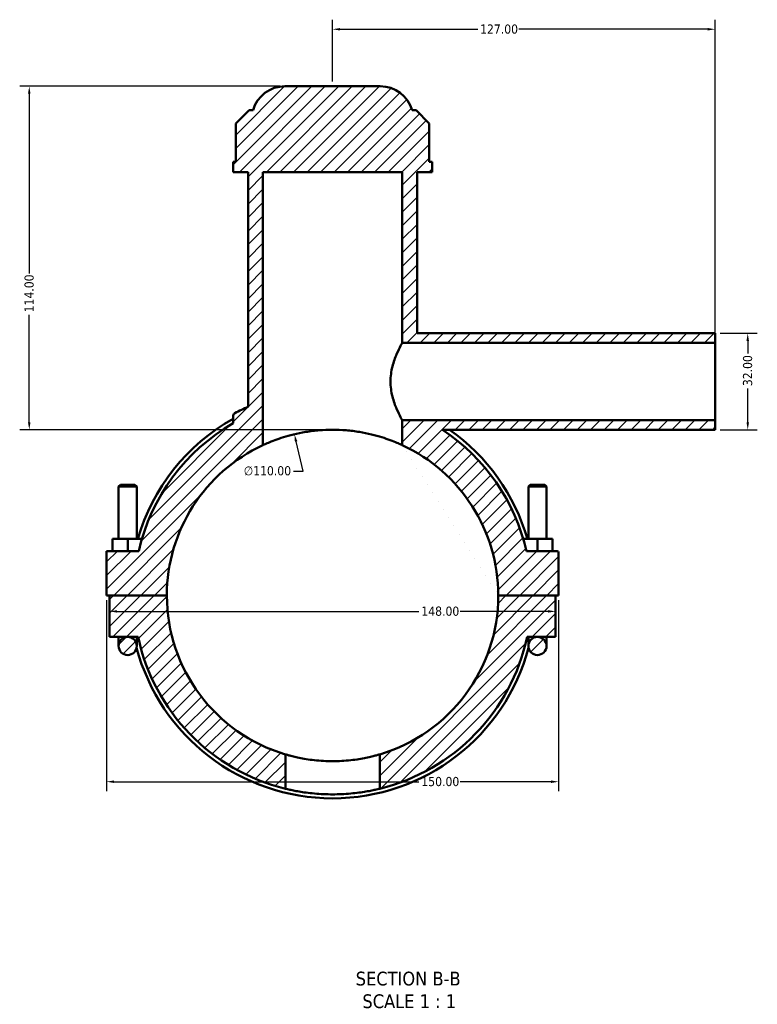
# Model space of a CAD drawing. Header units: millimetres. Extents: x 0 to 898, y -421 to 962.
# Tile 1 of 6: x 285 to 529, y -421 to -95. Entities that reach past the tile are written whole.
import ezdxf

# ---------------------------------------------------------------- set-up
doc = ezdxf.new("R2010")
doc.units = ezdxf.units.MM
for name, color, linetype, lineweight in [('Dimension (ANSI)', 7, 'Continuous', 25), ('Hatch (ANSI)', 7, 'Continuous', 18), ('Symbol (ANSI)', 7, 'Continuous', 25), ('Visible (ANSI)', 7, 'Continuous', 50)]:
    doc.layers.add(name, color=color, linetype=linetype, lineweight=lineweight)
doc.styles.add('Label Text (ANSI)', font='tahoma.ttf')
doc.styles.add('Note Text (ANSI)', font='tahoma.ttf')
doc.dimstyles.new('Default - mm (ANSI)', dxfattribs={"dimtxt": 3.048, "dimasz": 2.5, "dimexe": 3.175, "dimexo": 1.6002, "dimgap": 0.8, "dimtad": 0, "dimtoh": 1, "dimrnd": 1e-08, "dimzin": 4, "dimdsep": 46, "dimtxsty": 'Note Text (ANSI)', "dimcen": 0.09, "dimdle": 10, "dimclrd": 256, "dimclre": 256, "dimclrt": 230, "dimadec": 1, "dimazin": 1, "dimtfac": 1, "dimtofl": 0, "dimtmove": 0, "dimatfit": 3, "dimfxl": 1, "dimtolj": 1, "dimtzin": 4, "dimlwd": -1, "dimlwe": -1, "dimarcsym": 0})

# ---------------------------------------------------------------- blocks, each defined once
blk = doc.blocks.new('*D7')
at = {"layer": 'Defpoints', "color": 0, "transparency": 16777216}
for p in [(375.85, -232.28), (401.21, -339.32)]:
    blk.add_point(p, dxfattribs=at)
at = {"layer": 'Dimension (ANSI)', "transparency": 16777216}
for p, q in [((378.75, -244.52), (376.43, -234.72)), ((375.53, -244.52), (378.75, -244.52))]:
    blk.add_line(p, q, dxfattribs=at)
blk.add_solid([(376.84, -234.62), (376.02, -234.81), (375.85, -232.28)], dxfattribs=at)
at = {"layer": 'Dimension (ANSI)', "color": 230, "true_color": 0xff0080, "transparency": 16777216, "insert": (359.05, -242.88), "char_height": 3.048, "attachment_point": 1, "style": 'Note Text (ANSI)'}
blk.add_mtext('\\A1;∅110.00', dxfattribs=at)
blk = doc.blocks.new('*D9')
at = {"layer": 'Defpoints', "color": 0, "transparency": 16777216}
for p in [(372.71, -116.8), (287.87, -230.8), (388.53, -230.8)]:
    blk.add_point(p, dxfattribs=at)
at = {"layer": 'Dimension (ANSI)', "transparency": 16777216}
for p, q in [((371.11, -116.8), (284.69, -116.8)), ((287.87, -119.3), (287.87, -178.96)), ((287.87, -228.3), (287.87, -192.64)), ((386.93, -230.8), (284.69, -230.8))]:
    blk.add_line(p, q, dxfattribs=at)
for points in [[(287.45, -119.3), (288.28, -119.3), (287.87, -116.8)], [(287.45, -228.3), (288.28, -228.3), (287.87, -230.8)]]:
    blk.add_solid(points, dxfattribs=at)
at = {"layer": 'Dimension (ANSI)', "color": 230, "true_color": 0xff0080, "transparency": 16777216, "insert": (286.28, -191.84), "char_height": 3.048, "attachment_point": 1, "rotation": 90, "style": 'Note Text (ANSI)'}
blk.add_mtext('\\A1;114.00', dxfattribs=at)
blk = doc.blocks.new('*D10')
at = {"layer": 'Defpoints', "color": 0, "transparency": 16777216}
for p in [(515.53, -198.8), (515.53, -230.8), (526.31, -230.8)]:
    blk.add_point(p, dxfattribs=at)
at = {"layer": 'Dimension (ANSI)', "transparency": 16777216}
for p, q in [((517.13, -198.8), (529.49, -198.8)), ((526.31, -201.3), (526.31, -205.47)), ((526.31, -228.3), (526.31, -217.13)), ((517.13, -230.8), (529.49, -230.8))]:
    blk.add_line(p, q, dxfattribs=at)
for points in [[(525.89, -201.3), (526.73, -201.3), (526.31, -198.8)], [(525.89, -228.3), (526.73, -228.3), (526.31, -230.8)]]:
    blk.add_solid(points, dxfattribs=at)
at = {"layer": 'Dimension (ANSI)', "color": 230, "true_color": 0xff0080, "transparency": 16777216, "insert": (524.72, -216.33), "char_height": 3.048, "attachment_point": 1, "rotation": 90, "style": 'Note Text (ANSI)'}
blk.add_mtext('\\A1;32.00', dxfattribs=at)
blk = doc.blocks.new('*D11')
at = {"layer": 'Defpoints', "color": 0, "transparency": 16777216}
for p in [(515.53, -97.89), (388.53, -116.8), (515.53, -202)]:
    blk.add_point(p, dxfattribs=at)
at = {"layer": 'Dimension (ANSI)', "transparency": 16777216}
for p, q in [((388.53, -115.2), (388.53, -94.72)), ((515.53, -200.4), (515.53, -94.72)), ((391.03, -97.89), (436.69, -97.89)), ((513.03, -97.89), (450.37, -97.89))]:
    blk.add_line(p, q, dxfattribs=at)
for points in [[(391.03, -97.48), (391.03, -98.31), (388.53, -97.89)], [(513.03, -97.48), (513.03, -98.31), (515.53, -97.89)]]:
    blk.add_solid(points, dxfattribs=at)
at = {"layer": 'Dimension (ANSI)', "color": 230, "true_color": 0xff0080, "transparency": 16777216, "insert": (437.49, -96.3), "char_height": 3.048, "attachment_point": 1, "style": 'Note Text (ANSI)'}
blk.add_mtext('\\A1;127.00', dxfattribs=at)
blk = doc.blocks.new('*D12')
at = {"layer": 'Defpoints', "color": 0, "transparency": 16777216}
for p in [(313.53, -285.75), (463.53, -285.75), (463.53, -347.6)]:
    blk.add_point(p, dxfattribs=at)
at = {"layer": 'Dimension (ANSI)', "transparency": 16777216}
for p, q in [((313.53, -287.35), (313.53, -350.77)), ((463.53, -287.35), (463.53, -350.77)), ((316.03, -347.6), (417.19, -347.6)), ((461.03, -347.6), (430.87, -347.6))]:
    blk.add_line(p, q, dxfattribs=at)
for points in [[(316.03, -347.18), (316.03, -348.02), (313.53, -347.6)], [(461.03, -347.18), (461.03, -348.02), (463.53, -347.6)]]:
    blk.add_solid(points, dxfattribs=at)
at = {"layer": 'Dimension (ANSI)', "color": 230, "true_color": 0xff0080, "transparency": 16777216, "insert": (417.99, -346.01), "char_height": 3.048, "attachment_point": 1, "style": 'Note Text (ANSI)'}
blk.add_mtext('\\A1;150.00', dxfattribs=at)
blk = doc.blocks.new('*D13')
at = {"layer": 'Defpoints', "color": 0, "transparency": 16777216}
for p in [(314.53, -291.08), (462.53, -291.08), (462.53, -291.08)]:
    blk.add_point(p, dxfattribs=at)
at = {"layer": 'Dimension (ANSI)', "transparency": 16777216}
for p, q in [((317.03, -291.08), (417.19, -291.08)), ((460.03, -291.08), (430.87, -291.08))]:
    blk.add_line(p, q, dxfattribs=at)
for points in [[(317.03, -290.66), (317.03, -291.49), (314.53, -291.08)], [(460.03, -290.66), (460.03, -291.49), (462.53, -291.08)]]:
    blk.add_solid(points, dxfattribs=at)
at = {"layer": 'Dimension (ANSI)', "color": 230, "true_color": 0xff0080, "transparency": 16777216, "insert": (417.99, -289.48), "char_height": 3.048, "attachment_point": 1, "style": 'Note Text (ANSI)'}
blk.add_mtext('\\A1;148.00', dxfattribs=at)

msp = doc.modelspace()

# ---------------------------------------------------------------- hatches: boundary and pattern name
at = {"layer": 'Hatch (ANSI)'}
h = msp.add_hatch(dxfattribs=at)
h.set_pattern_fill('ANSI31', color=256, scale=25.4, style=0)
h.set_pattern_definition([(45, (0, 0), (-2.245064, 2.245064), [])])
edge = h.paths.add_edge_path()
edge.add_line((355.531, -226.27), (355.531, -228.644))
edge.add_ellipse((388.531, -285.801), major_axis=(-33, 57.158), ratio=1, start_angle=0, end_angle=47.0862)
edge.add_line((324.201, -271.051), (313.531, -271.051))
edge.add_line((313.531, -271.051), (313.531, -285.751))
edge.add_line((313.531, -285.751), (333.531, -285.751))
edge.add_ellipse((388.531, -285.801), major_axis=(-55, 0.05), ratio=1, start_angle=294.88667, end_angle=360, ccw=False)
edge.add_line((365.431, -235.888), (365.431, -145.301))
edge.add_line((365.431, -145.301), (411.631, -145.301))
edge.add_line((411.631, -145.301), (411.631, -202.001))
edge.add_line((411.631, -202.001), (515.531, -202.001))
edge.add_line((515.531, -202.001), (515.531, -198.801))
edge.add_line((515.531, -198.801), (416.581, -198.801))
edge.add_line((416.581, -198.801), (416.581, -145.301))
edge.add_line((416.581, -145.301), (421.531, -145.301))
edge.add_line((421.531, -145.301), (421.531, -141.881))
edge.add_line((421.531, -141.881), (420.625, -141.881))
edge.add_line((420.625, -141.881), (420.625, -129.181))
edge.add_line((420.625, -129.181), (416.225, -124.781))
edge.add_line((416.225, -124.781), (414.931, -124.781))
edge.add_ellipse((404.354, -127.801), major_axis=(10.577, 3.02), ratio=1, start_angle=0, end_angle=74.06507)
edge.add_line((404.354, -116.801), (372.709, -116.801))
edge.add_ellipse((372.709, -127.801), major_axis=(0, 11), ratio=1, start_angle=0, end_angle=74.06507)
edge.add_line((362.131, -124.781), (360.838, -124.781))
edge.add_line((360.838, -124.781), (356.438, -129.181))
edge.add_line((356.438, -129.181), (356.438, -141.881))
edge.add_line((356.438, -141.881), (355.531, -141.881))
edge.add_line((355.531, -141.881), (355.531, -145.301))
edge.add_line((355.531, -145.301), (360.481, -145.301))
edge.add_line((360.481, -145.301), (360.481, -223.154))
edge.add_ellipse((388.531, -285.801), major_axis=(-28.05, 62.647), ratio=1, start_angle=0, end_angle=4.06422)
edge.add_spline(control_points=[(356.112, -225.3), (355.995, -225.362), (355.891, -225.445), (355.717, -225.644), (355.648, -225.759), (355.555, -226.006), (355.531, -226.137), (355.531, -226.27)], knot_values=[-0.118996, -0.118996, -0.118996, -0.118996, -0.0793307, -0.0793307, -0.0396653, -0.0396653, 0, 0, 0, 0], degree=3, periodic=0)
edge = h.paths.add_edge_path()
edge.add_line((320.531, -299.551), (323.979, -299.551))
edge.add_ellipse((388.531, -285.801), major_axis=(-64.552, -13.75), ratio=1, start_angle=0, end_angle=64.2318)
edge.add_line((372.851, -349.912), (372.851, -338.519))
edge.add_ellipse((388.531, -285.801), major_axis=(-15.68, -52.718), ratio=1, start_angle=286.61637, end_angle=360, ccw=False)
edge.add_line((333.531, -285.851), (314.531, -285.851))
edge.add_line((314.531, -285.851), (314.531, -299.551))
edge.add_line((314.531, -299.551), (320.531, -299.551))
edge = h.paths.add_edge_path()
edge.add_ellipse((463.031, -271.551), major_axis=(0.5, 0), ratio=1, start_angle=0, end_angle=90)
edge.add_line((463.031, -271.051), (452.862, -271.051))
edge.add_ellipse((388.531, -285.801), major_axis=(64.331, 14.75), ratio=1, start_angle=0, end_angle=43.52889)
edge.add_line((425.014, -230.801), (515.531, -230.801))
edge.add_line((515.531, -230.801), (515.531, -227.601))
edge.add_line((515.531, -227.601), (411.631, -227.601))
edge.add_line((411.631, -227.601), (411.631, -235.888))
edge.add_ellipse((388.531, -285.801), major_axis=(23.1, 49.914), ratio=1, start_angle=294.88667, end_angle=360, ccw=False)
edge.add_line((443.531, -285.751), (463.531, -285.751))
edge.add_line((463.531, -285.751), (463.531, -271.551))
edge = h.paths.add_edge_path()
edge.add_ellipse((320.531, -302.551), major_axis=(3, 0), ratio=1, start_angle=0, end_angle=360)
edge = h.paths.add_edge_path()
edge.add_line((462.531, -285.851), (443.531, -285.851))
edge.add_ellipse((388.531, -285.801), major_axis=(55, -0.05), ratio=1, start_angle=286.61637, end_angle=360, ccw=False)
edge.add_line((404.211, -338.519), (404.211, -349.912))
edge.add_ellipse((388.531, -285.801), major_axis=(15.68, -64.11), ratio=1, start_angle=0, end_angle=64.2318)
edge.add_line((453.083, -299.551), (456.531, -299.551))
edge.add_line((456.531, -299.551), (462.531, -299.551))
edge.add_line((462.531, -299.551), (462.531, -285.851))
edge = h.paths.add_edge_path()
edge.add_ellipse((456.531, -302.551), major_axis=(3, 0), ratio=1, start_angle=0, end_angle=360)

# ---------------------------------------------------------------- linework, layer by layer
at = {"layer": 'Visible (ANSI)'}
for p, q in [((404.354, -116.801), (372.709, -116.801)), ((360.838, -124.781), (356.438, -129.181)), ((362.131, -124.781), (360.838, -124.781)), ((416.225, -124.781), (414.931, -124.781)), ((420.625, -129.181), (416.225, -124.781)), ((356.438, -129.181), (356.438, -141.881)), ((420.625, -141.881), (420.625, -129.181)), ((356.438, -141.881), (355.531, -141.881)), ((355.531, -141.881), (355.531, -145.301)), ((421.531, -141.881), (420.625, -141.881)), ((421.531, -145.301), (421.531, -141.881)), ((355.531, -145.301), (360.481, -145.301)), ((360.481, -145.301), (360.481, -223.154)), ((365.431, -235.888), (365.431, -145.301)), ((365.431, -145.301), (411.631, -145.301)), ((411.631, -145.301), (411.631, -202.001)), ((416.581, -198.801), (416.581, -145.301)), ((416.581, -145.301), (421.531, -145.301)), ((515.531, -198.801), (416.581, -198.801)), ((515.531, -202.001), (515.531, -198.801)), ((411.631, -202.001), (515.531, -202.001)), ((515.531, -227.601), (515.531, -202.001)), ((355.531, -226.27), (355.531, -228.644)), ((515.531, -227.601), (411.631, -227.601)), ((411.631, -227.601), (411.631, -235.888)), ((515.531, -230.801), (515.531, -227.601)), ((425.014, -230.801), (515.531, -230.801)), ((318.131, -249.085), (317.531, -249.685)), ((317.531, -249.685), (323.531, -249.685)), ((317.531, -249.685), (317.531, -267.051)), ((322.931, -249.085), (318.131, -249.085)), ((322.931, -249.085), (323.531, -249.685)), ((323.531, -249.685), (323.531, -267.051)), ((454.131, -249.085), (453.531, -249.685)), ((459.531, -249.685), (453.531, -249.685)), ((453.531, -267.051), (453.531, -249.685)), ((454.131, -249.085), (458.931, -249.085)), ((458.931, -249.085), (459.531, -249.685)), ((459.531, -267.051), (459.531, -249.685)), ((320.531, -267.051), (315.531, -267.051)), ((315.531, -271.051), (315.531, -267.051)), ((320.531, -271.051), (320.531, -267.051)), ((325.251, -267.051), (320.531, -267.051)), ((451.812, -267.051), (456.531, -267.051)), ((456.531, -267.051), (461.531, -267.051)), ((456.531, -271.051), (456.531, -267.051)), ((461.531, -271.051), (461.531, -267.051)), ((324.201, -271.051), (313.531, -271.051)), ((313.531, -271.051), (313.531, -285.751)), ((463.031, -271.051), (452.862, -271.051)), ((463.531, -285.751), (463.531, -271.551)), ((313.531, -285.751), (333.531, -285.751)), ((333.531, -285.851), (314.531, -285.851)), ((314.531, -285.851), (314.531, -299.551)), ((317.531, -285.751), (317.531, -285.851)), ((323.531, -285.751), (323.531, -285.851)), ((443.531, -285.751), (463.531, -285.751)), ((462.531, -285.851), (443.531, -285.851)), ((453.531, -285.851), (453.531, -285.751)), ((459.531, -285.851), (459.531, -285.751)), ((462.531, -299.551), (462.531, -285.851)), ((314.531, -299.551), (320.531, -299.551)), ((317.531, -299.551), (317.531, -302.551)), ((320.531, -299.551), (323.979, -299.551)), ((323.531, -302.551), (323.531, -299.551)), ((453.083, -299.551), (456.531, -299.551)), ((453.531, -299.551), (453.531, -302.551)), ((456.531, -299.551), (462.531, -299.551)), ((459.531, -302.551), (459.531, -299.551)), ((372.851, -349.912), (372.851, -338.519)), ((404.211, -338.519), (404.211, -349.912))]:
    msp.add_line(p, q, dxfattribs=at)
for centre in [(320.531, -302.551), (456.531, -302.551)]:
    msp.add_circle(centre, 3, dxfattribs=at)
for centre, radius, start, end in [((372.709, -127.801), 11, 90, 164.06507), ((404.354, -127.801), 11, 15.93493, 90), ((388.531, -285.801), 68.64, 114.1203, 118.18452), ((388.531, -285.801), 67.32, 119.35347, 163.82808), ((388.531, -285.801), 66, 120, 167.0862), ((388.531, -285.801), 66, 12.9138, 56.44269), ((388.531, -285.801), 67.32, 16.17192, 54.78495), ((388.531, -285.801), 55, 114.83459, 179.94791), ((388.531, -285.801), 55, 0.05209, 65.16541), ((463.031, -271.551), 0.5, 0, 90), ((388.531, -285.801), 55, 180.05209, 253.43572), ((388.531, -285.801), 55, 286.56428, 359.94791), ((388.531, -285.801), 66, 192.0247, 256.2565), ((388.531, -285.801), 66, 283.7435, 347.9753), ((388.531, -285.801), 67.32, 194.90707, 345.09293)]:
    msp.add_arc(centre, radius, start, end, dxfattribs=at)
for points, knots in [([(411.631, -202.001), (411.631, -202.001), (411.586, -202.082), (411.404, -202.415), (411.267, -202.667), (410.75, -203.656), (410.259, -204.636), (409.308, -206.869), (408.778, -208.283), (408.192, -210.636), (408.031, -211.46), (407.815, -213.129), (407.761, -213.975), (407.761, -214.801)], [5.9365869, 5.9365869, 5.9365869, 5.9365869, 6.1833998, 6.1833998, 6.4302127, 6.4302127, 6.9238385, 6.9238385, 7.4196439, 7.4196439, 7.6675466, 7.6675466, 7.9154492, 7.9154492, 7.9154492, 7.9154492]), ([(407.761, -214.801), (407.761, -215.628), (407.815, -216.474), (408.031, -218.143), (408.192, -218.966), (408.778, -221.319), (409.308, -222.733), (410.259, -224.966), (410.75, -225.947), (411.267, -226.936), (411.404, -227.188), (411.586, -227.521), (411.631, -227.601), (411.631, -227.601)], [0, 0, 0, 0, 0.2479027, 0.2479027, 0.4958054, 0.4958054, 0.9916108, 0.9916108, 1.4852365, 1.4852365, 1.7320494, 1.7320494, 1.9788623, 1.9788623, 1.9788623, 1.9788623]), ([(356.112, -225.3), (355.995, -225.362), (355.891, -225.445), (355.717, -225.644), (355.648, -225.759), (355.555, -226.006), (355.531, -226.137), (355.531, -226.27)], [-0.11899604, -0.11899604, -0.11899604, -0.11899604, -0.07933069, -0.07933069, -0.03966535, -0.03966535, 0, 0, 0, 0]), ([(411.631, -235.888), (411.631, -235.888), (411.488, -235.821), (410.895, -235.552), (410.444, -235.351), (409.26, -234.853), (408.526, -234.557), (406.837, -233.929), (405.881, -233.599), (403.851, -232.967), (402.703, -232.643), (400.199, -232.038), (398.842, -231.757), (396.001, -231.292), (394.515, -231.107), (391.514, -230.862), (390.001, -230.801), (387.062, -230.801), (385.548, -230.862), (382.548, -231.107), (381.061, -231.292), (378.221, -231.757), (376.864, -232.038), (374.359, -232.643), (373.212, -232.967), (371.181, -233.599), (370.226, -233.929), (368.536, -234.557), (367.802, -234.853), (366.619, -235.351), (366.168, -235.552), (365.574, -235.821), (365.431, -235.888), (365.431, -235.888)], [7.0573621, 7.0573621, 7.0573621, 7.0573621, 7.4987233, 7.4987233, 7.9400846, 7.9400846, 8.3814459, 8.3814459, 8.8228071, 8.8228071, 9.2636161, 9.2636161, 9.7044251, 9.7044251, 10.1452341, 10.1452341, 10.5860431, 10.5860431, 11.0268521, 11.0268521, 11.4676611, 11.4676611, 11.9084701, 11.9084701, 12.3492791, 12.3492791, 12.7906404, 12.7906404, 13.2320017, 13.2320017, 13.6733629, 13.6733629, 14.1147242, 14.1147242, 14.1147242, 14.1147242]), ([(372.851, -338.519), (372.851, -338.519), (372.947, -338.548), (373.346, -338.664), (373.65, -338.752), (374.452, -338.97), (374.95, -339.102), (376.1, -339.381), (376.751, -339.53), (378.137, -339.815), (378.92, -339.962), (380.627, -340.237), (381.551, -340.365), (383.481, -340.578), (384.488, -340.662), (386.519, -340.774), (387.541, -340.801), (389.521, -340.801), (390.544, -340.774), (392.574, -340.662), (393.582, -340.578), (395.512, -340.365), (396.436, -340.237), (398.143, -339.962), (398.926, -339.815), (400.312, -339.53), (400.963, -339.381), (402.112, -339.102), (402.61, -338.97), (403.412, -338.752), (403.716, -338.664), (404.116, -338.548), (404.211, -338.519), (404.211, -338.519)], [4.7537348, 4.7537348, 4.7537348, 4.7537348, 5.050879, 5.050879, 5.3480232, 5.3480232, 5.6451674, 5.6451674, 5.9423116, 5.9423116, 6.2393842, 6.2393842, 6.5364569, 6.5364569, 6.8335295, 6.8335295, 7.1306022, 7.1306022, 7.4276748, 7.4276748, 7.7247474, 7.7247474, 8.0218201, 8.0218201, 8.3188927, 8.3188927, 8.6160369, 8.6160369, 8.9131811, 8.9131811, 9.2103253, 9.2103253, 9.5074696, 9.5074696, 9.5074696, 9.5074696]), ([(404.211, -349.912), (404.211, -349.912), (404.116, -349.935), (403.718, -350.031), (403.414, -350.103), (402.613, -350.283), (402.114, -350.391), (400.964, -350.622), (400.313, -350.745), (398.925, -350.982), (398.141, -351.104), (396.432, -351.332), (395.507, -351.439), (393.577, -351.615), (392.569, -351.686), (390.541, -351.779), (389.52, -351.801), (387.543, -351.801), (386.522, -351.779), (384.493, -351.686), (383.486, -351.615), (381.555, -351.439), (380.63, -351.332), (378.922, -351.104), (378.138, -350.982), (376.75, -350.745), (376.098, -350.622), (374.948, -350.391), (374.45, -350.283), (373.649, -350.103), (373.345, -350.031), (372.946, -349.935), (372.851, -349.912), (372.851, -349.912)], [0, 0, 0, 0, 0.2965639, 0.2965639, 0.5931278, 0.5931278, 0.8896916, 0.8896916, 1.1862555, 1.1862555, 1.4827858, 1.4827858, 1.779316, 1.779316, 2.0758463, 2.0758463, 2.3723765, 2.3723765, 2.6689068, 2.6689068, 2.965437, 2.965437, 3.2619673, 3.2619673, 3.5584976, 3.5584976, 3.8550614, 3.8550614, 4.1516253, 4.1516253, 4.4481892, 4.4481892, 4.7447531, 4.7447531, 4.7447531, 4.7447531])]:
    msp.add_open_spline(points, degree=3, knots=knots, dxfattribs=at)

# ---------------------------------------------------------------- texts
at = {"layer": 'Symbol (ANSI)', "char_height": 4.572, "attachment_point": 7, "style": 'Label Text (ANSI)'}
for s, insert in [('SECTION B-B', (396.203, -415.306)), ('SCALE 1 : 1', (398.426, -422.819))]:
    msp.add_mtext(s, dxfattribs=dict(at, insert=insert))

# ---------------------------------------------------------------- dimensions: what is measured, and where the dimension line sits
at = {"layer": 'Dimension (ANSI)'}
for base, p1, p2, angle, override, picture, middle in [((515.531, -97.892), (388.531, -116.801), (515.531, -202.001), 180, {"dimtoh": 0, "dimdec": 2, "dimtp": 0, "dimtm": 0, "dimtdec": 2, "dimatfit": 1}, '*D11', (443.531, -97.892)), ((287.866, -230.802), (372.709, -116.801), (388.531, -230.802), 90, {"dimtoh": 0, "dimdec": 2, "dimtp": 0, "dimtm": 0, "dimtdec": 2, "dimatfit": 1}, '*D9', (287.866, -185.802)), ((526.311, -230.801), (515.531, -198.801), (515.531, -230.801), 90, {"dimtoh": 0, "dimdec": 2, "dimtp": 0, "dimtm": 0, "dimtdec": 2, "dimatfit": 1}, '*D10', (526.311, -211.301)), ((463.531, -347.599), (313.531, -285.751), (463.531, -285.751), 180, {"dimtoh": 0, "dimdec": 2, "dimtp": 0, "dimtm": 0, "dimtdec": 2, "dimatfit": 1}, '*D12', (424.031, -347.599)), ((462.531, -291.078), (314.531, -291.078), (462.531, -291.078), 180, {"dimtoh": 0, "dimdec": 2, "dimse1": 1, "dimse2": 1, "dimtp": 0, "dimtm": 0, "dimtdec": 2, "dimatfit": 1}, '*D13', (424.031, -291.078))]:
    dim = msp.add_linear_dim(base=base, p1=p1, p2=p2, angle=angle, dimstyle='Default - mm (ANSI)', override=override, dxfattribs=at)
    dim.commit()
    dim.dimension.update_dxf_attribs({"geometry": picture, "text_midpoint": middle, "dimtype": 160})
dim = msp.add_diameter_dim_2p(p1=(401.208, -339.324), p2=(375.854, -232.282), dimstyle='Default - mm (ANSI)', override={"dimtih": 1, "dimdec": 2, "dimlfac": 0.999973, "dimtp": 0, "dimtm": 0, "dimtdec": 2}, dxfattribs=at)
dim.commit()
dim.dimension.update_dxf_attribs({"geometry": '*D7', "text_midpoint": (366.892, -244.52), "dimtype": 163})

doc.saveas('drawing.dxf')
